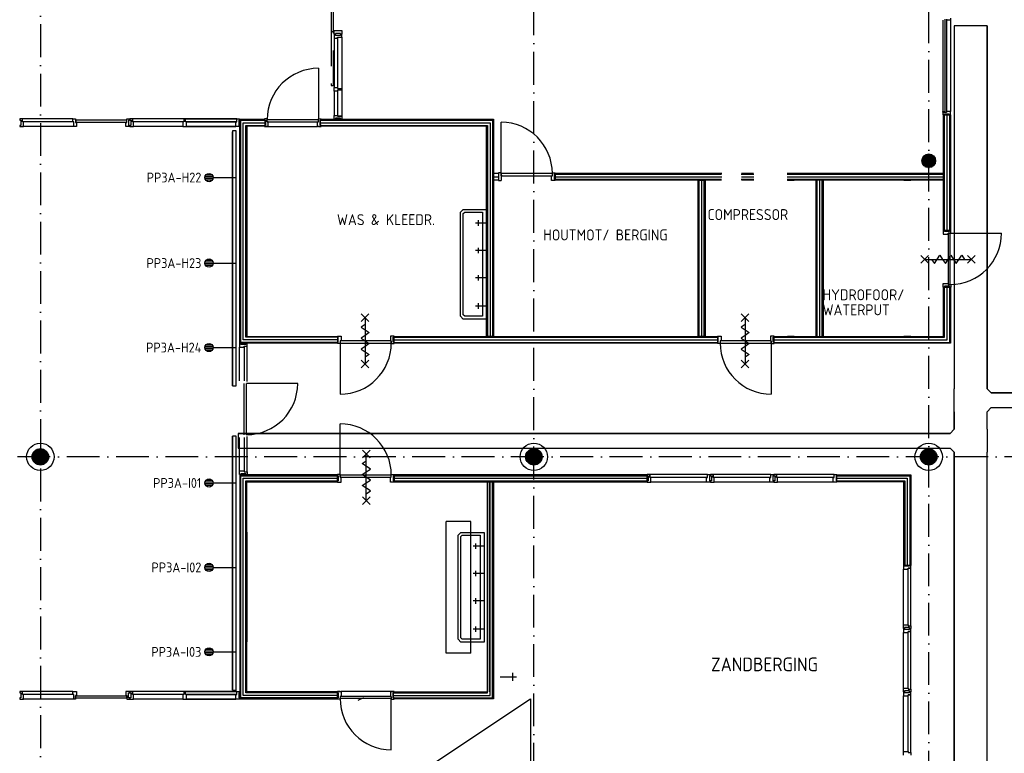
# Model space of a CAD drawing. Header units: millimetres. Extents: x 90707 to 450385, y -1262 to 949019.
# Tile 11 of 60: x 114369 to 132325, y 52401 to 65780. Entities that reach past the tile are written whole.
import ezdxf
from ezdxf.enums import TextEntityAlignment as Align

# ---------------------------------------------------------------- set-up
doc = ezdxf.new("R2010")
doc.units = ezdxf.units.MM
doc.header["$LTSCALE"] = 100
for name, pattern in [('B-SL0', [100000000.0, 0, -100000000.0]), ('DASHDOT', [9, 6, -1.5, 0, -1.5]), ('HIDDEN', [9.525, 6.35, -3.175])]:
    doc.linetypes.add(name, pattern=pattern)
doc.layers.get('0').update_dxf_attribs({"linetype": 'CONTINUOUS'})
for name, color, linetype in [('AL$1----_ALGEMEEN', 7, 'CONTINUOUS'), ('AL$7----_STRAMIEN', 1, 'DASHDOT'), ('AL$8----_HULPKOLOM', 2, 'CONTINUOUS'), ('AL22----_BINNENWAND', 7, 'CONTINUOUS'), ('AL28----_KONSTRUKTIE', 3, 'CONTINUOUS'), ('AL31----_BUITENKOZ', 7, 'CONTINUOUS'), ('AL32----_BINNENKOZ', 7, 'CONTINUOUS'), ('AL32----_DRAAIRICHTING', 1, 'CONTINUOUS'), ('AL65----_BEVEILIGING', 7, 'CONTINUOUS'), ('AL74----_INRSANITAIR', 7, 'CONTINUOUS'), ('ALL-----_REFLIJNEN', 8, 'CONTINUOUS'), ('ALXAA---_GEWBETON', 12, 'CONTINUOUS'), ('ALXAK---_BEPLATING', 1, 'CONTINUOUS'), ('ALXOU---_GLAS', 7, 'CONTINUOUS'), ('EA61303-_ARCEER', 1, 'CONTINUOUS'), ('EB6441--_ATTRIB', 2, 'CONTINUOUS'), ('EL61303-_WANDGOOT', 3, 'CONTINUOUS'), ('EL6441--_DATACOM', 3, 'CONTINUOUS'), ('KABELGOOT', 8, 'CONTINUOUS'), ('VOLGNUMMER', 7, 'CONTINUOUS'), ('WANDGOOTDATA', 3, 'CONTINUOUS')]:
    doc.layers.add(name, color=color, linetype=linetype)
doc.styles.add('1_8', font='ISO', dxfattribs={"height": 1.8})
doc.styles.add('2_0', font='iso', dxfattribs={"height": 200})
doc.styles.get("Standard").update_dxf_attribs({"font": 'iso.shx'})

# ---------------------------------------------------------------- blocks, each defined once
blk = doc.blocks.new('ES4X2')
for p, q in [((-0.45, 1.4), (-0.45, 2.6)), ((-0.15, 1.27), (-0.15, 2.73)), ((0.15, 1.27), (0.15, 2.73)), ((0.45, 1.4), (0.45, 2.6)), ((0, 1.25), (0, -3))]:
    blk.add_line(p, q)
blk.add_circle((0, 2), 0.75)
at = {"style": '1_8', "flags": 8}
for tag, p in [('NUMMER', (1.25, 3.5)), ('CODE', (-1.25, 3.5))]:
    blk.add_attdef(tag, text='', height=1.8, rotation=90, dxfattribs=at).set_placement(p, align=Align.MIDDLE_LEFT)
blk.add_attdef('M_CODE', text='', height=1.8, dxfattribs=at).set_placement((0, 0), align=Align.MIDDLE_CENTER)
blk = doc.blocks.new('EH100000')
at = {"linetype": 'ByBlock'}
for p, q in [((1, 0.5), (0, 0.5)), ((1, 0.5, 1), (0, 0.5, 1)), ((0, -0.5, 1), (1, -0.5, 1)), ((1, -0.5), (0, -0.5))]:
    blk.add_line(p, q, dxfattribs=at)
at = {"linetype": 'ByBlock', "invisible_edges": 15}
for points in [[(1, -0.5), (0, -0.5), (0, 0.5), (1, 0.5)], [(0, 0.5), (1, 0.5), (1, 0.5, 1), (0, 0.5, 1)], [(0, -0.5, 1), (1, -0.5, 1), (1, -0.5), (0, -0.5)]]:
    blk.add_3dface(points, dxfattribs=at)
at = {"linetype": 'ByBlock', "style": '2_0', "flags": 8}
blk.add_attdef('FUNCTIE', text='', height=0.5, dxfattribs=at).set_placement((0.5, 0), align=Align.MIDDLE)
at = {"linetype": 'ByBlock', "flags": 9}
blk.add_attdef('SCHOT', text='', height=0.5, dxfattribs=at).set_placement((0.5, 0), align=Align.MIDDLE)
blk = doc.blocks.new('EH100005')
blk.add_lwpolyline([(-1, -0.5), (0, -0.5), (0, 0.5), (-1, 0.5)])
at = {"style": '2_0', "flags": 9}
blk.add_attdef('HULPSTUK', text='', height=0.5, dxfattribs=at).set_placement((0, 0), align=Align.MIDDLE)
blk = doc.blocks.new('WANDGOOTBEGGRBALLES')
at = {"layer": 'EA61303-_ARCEER'}
h = blk.add_hatch(dxfattribs=at)
h.set_pattern_fill('LINE,N', color=256, scale=20, angle=45, style=0)
h.set_pattern_definition([(45, (27577.464, 63546), (-44.9013, 44.9013), [])])
edge = h.paths.add_edge_path()
edge.add_line((27545, 63546), (27545, 58914))
edge = h.paths.add_edge_path()
edge.add_line((27545, 58914), (27610, 58914))
edge = h.paths.add_edge_path()
edge.add_line((27610, 58914), (27610, 63546))
edge = h.paths.add_edge_path()
edge.add_line((27610, 63546), (27545, 63546))
h = blk.add_hatch(dxfattribs=at)
h.set_pattern_fill('LINE,N', color=256, scale=20, angle=45, style=0)
h.set_pattern_definition([(45, (27577.464, 57996), (-44.9013, 44.9013), [])])
edge = h.paths.add_edge_path()
edge.add_line((27545, 57996), (27545, 53364))
edge = h.paths.add_edge_path()
edge.add_line((27545, 53364), (27610, 53364))
edge = h.paths.add_edge_path()
edge.add_line((27610, 53364), (27610, 57996))
edge = h.paths.add_edge_path()
edge.add_line((27610, 57996), (27545, 57996))
at = {"layer": 'EL61303-_WANDGOOT', "yscale": 65, "zscale": 119.9999999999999}
for name, p, xscale, rotation in [('EH100005', (27577, 63564, 1050), 119.9999999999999, 90), ('EH100000', (27577, 63546, 1050), 4632, 270), ('EH100005', (27577, 58914, 1050), 119.9999999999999, 270), ('EH100000', (27577, 57996, 1050), 4632, 270), ('EH100005', (27577, 57996, 1050), 119.9999999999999, 90), ('EH100005', (27577, 53364, 1050), 119.9999999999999, 270)]:
    blk.add_blockref(name, p, dxfattribs=dict(at, xscale=xscale, rotation=rotation))
blk = doc.blocks.new('KG3MFM')
at = {"linetype": 'B-SL0'}
for p, q in [((-210, 300), (-210, -300)), ((210, -300), (210, 300)), ((-135, -375), (135, -375))]:
    blk.add_line(p, q, dxfattribs=at)
at = {"linetype": 'ByBlock'}
for points in [[(-210, 300), (0, 300), (0, 300), (210, 300)], [(-135, -375), (-135, -375), (-210, -300), (-210, -300)], [(210, -300), (210, -300), (135, -375), (135, -375)]]:
    blk.add_lwpolyline(points, dxfattribs=at)
at = {"flags": 3}
blk.add_attdef('HULPSTUK', (0, 0), '', height=1, rotation=90, dxfattribs=at)
blk = doc.blocks.new('A$Cca306792')
at = {"layer": 'AL$1----_ALGEMEEN', "color": 8}
for p, q in [((15105, 43063), (32566, 54657)), ((32566, 54657), (32566, 43059))]:
    blk.add_line(p, q, dxfattribs=at)
at = {"layer": 'AL$7----_STRAMIEN', "color": 1}
for points in [[(23628, 78659), (23628, 38070)], [(32628, 5550), (32628, 78659)], [(39828, 29707), (39828, 78659)], [(146222, 59070), (2867, 59070)]]:
    blk.add_lwpolyline(points, dxfattribs=at)
at = {"layer": 'AL$8----_HULPKOLOM', "color": 8}
for centre in [(23628, 59070), (32628, 59070), (39828, 59070)]:
    blk.add_circle(centre, 250, dxfattribs=at)
at = {"layer": 'AL22----_BINNENWAND', "color": 8}
for p, q in [((27266, 61141), (27266, 65225)), ((27266, 65225), (27714, 65225)), ((28748, 65225), (31891, 65225)), ((31891, 65225), (31891, 61266)), ((40101, 63198), (40101, 65307)), ((40101, 65307), (40226, 65307)), ((40226, 65307), (40226, 63198)), ((27714, 65100), (27391, 65100)), ((27391, 65100), (27391, 61266)), ((31766, 65100), (28748, 65100)), ((31766, 61266), (31766, 65100)), ((31891, 64241), (31977, 64241)), ((31891, 64116), (31891, 64241)), ((31977, 64116), (31891, 64116)), ((33016, 64241), (36053, 64241)), ((36051, 64116), (33016, 64116)), ((35626, 61266), (35626, 64116)), ((35626, 64116), (35751, 64116)), ((35751, 64116), (35751, 61266)), ((36638, 64116), (36412, 64116)), ((36413, 64241), (36635, 64241)), ((40101, 64116), (37246, 64116)), ((37249, 64241), (40101, 64241)), ((37251, 64116), (37376, 64116)), ((37777, 61266), (37777, 64116)), ((37902, 64116), (37902, 61266)), ((39376, 64116), (39501, 64116)), ((40101, 64241), (40101, 64116)), ((40226, 63198), (40101, 63198)), ((40101, 61266), (40101, 62164)), ((40101, 62164), (40226, 62164)), ((40226, 62164), (40226, 61141)), ((27391, 61266), (29044, 61266)), ((29044, 61266), (29044, 61141)), ((30078, 61266), (35974, 61266)), ((30078, 61141), (30078, 61266)), ((31891, 61266), (31766, 61266)), ((35751, 61266), (35626, 61266)), ((35974, 61266), (35974, 61141)), ((37008, 61266), (37849, 61266)), ((37008, 61141), (37008, 61266)), ((37376, 61266), (37251, 61266)), ((37748, 61266), (40101, 61266)), ((39501, 61266), (39376, 61266)), ((29044, 61141), (27266, 61141)), ((35974, 61141), (30078, 61141)), ((37849, 61141), (37008, 61141)), ((40226, 61141), (37748, 61141)), ((29044, 58741), (27266, 58741)), ((27266, 58741), (27266, 54657)), ((29044, 58616), (29044, 58741)), ((34694, 58741), (30078, 58741)), ((30078, 58741), (30078, 58616)), ((34694, 58616), (34694, 58741)), ((38154, 58741), (39500, 58741)), ((38154, 58616), (38154, 58741)), ((39500, 58741), (39500, 57090)), ((27391, 54782), (27391, 58616)), ((27391, 58616), (29044, 58616)), ((30078, 58616), (34694, 58616)), ((31766, 58616), (31891, 58616)), ((31816, 54782), (31816, 58616)), ((31891, 58616), (31891, 54657)), ((39375, 58616), (38154, 58616)), ((39375, 57090), (39375, 58616)), ((39500, 57090), (39375, 57090)), ((29044, 54782), (27391, 54782)), ((29044, 54789), (29044, 54764)), ((29094, 54789), (29044, 54789)), ((29044, 54657), (29044, 54782)), ((30028, 54789), (30078, 54789)), ((30078, 54789), (30078, 54764)), ((30078, 54782), (31766, 54782)), ((27266, 54657), (29044, 54657)), ((29060, 54672), (29044, 54672)), ((29044, 54672), (29044, 54650)), ((29060, 54764), (29060, 54672)), ((29426, 54630), (29526, 54680)), ((30062, 54764), (30062, 54672)), ((30062, 54672), (30078, 54672)), ((30078, 54672), (30078, 54650)), ((31891, 54657), (30078, 54657))]:
    blk.add_line(p, q, dxfattribs=at)
at = {"layer": 'AL22----_BINNENWAND', "color": 8, "linetype": 'Continuous'}
for p, q in [((27281, 61156), (27281, 65210)), ((27281, 65210), (27714, 65210)), ((27714, 65210), (27714, 65232)), ((27730, 65210), (27714, 65210)), ((27730, 65118), (27730, 65210)), ((28732, 65118), (28732, 65210)), ((28732, 65210), (28748, 65210)), ((28748, 65210), (28748, 65232)), ((28748, 65210), (31876, 65210)), ((31876, 65210), (31876, 61266)), ((40116, 63198), (40116, 65307)), ((40211, 63198), (40211, 65307)), ((27376, 61251), (27376, 65115)), ((27376, 65115), (27714, 65115)), ((27714, 65093), (27714, 65118)), ((27714, 65118), (27730, 65118)), ((27764, 65093), (27714, 65093)), ((28698, 65093), (28748, 65093)), ((28748, 65118), (28732, 65118)), ((28748, 65093), (28748, 65118)), ((28748, 65115), (31781, 65115)), ((33018, 64226), (36051, 64226)), ((33019, 64131), (36051, 64131)), ((35641, 61266), (35641, 64116)), ((35736, 61266), (35736, 64116)), ((36411, 64226), (36638, 64226)), ((36411, 64131), (36638, 64131)), ((37247, 64131), (40101, 64131)), ((37248, 64226), (40101, 64226)), ((37792, 61266), (37792, 64116)), ((37887, 61266), (37887, 64116)), ((40116, 61251), (40116, 62164)), ((40211, 61156), (40211, 62164)), ((29044, 61251), (27376, 61251)), ((30078, 61251), (35974, 61251)), ((37008, 61251), (37849, 61251)), ((37748, 61251), (40116, 61251)), ((29044, 61156), (27281, 61156)), ((30078, 61156), (35974, 61156)), ((37008, 61156), (37849, 61156)), ((37748, 61156), (40211, 61156)), ((27281, 54672), (27281, 58726)), ((27281, 58726), (29044, 58726)), ((30078, 58726), (34694, 58726)), ((38154, 58726), (39485, 58726)), ((39485, 58726), (39485, 57090)), ((27376, 54767), (27376, 58631)), ((27376, 58631), (29044, 58631)), ((30078, 58631), (34694, 58631)), ((31781, 54767), (31781, 58616)), ((31876, 54672), (31876, 58616)), ((38154, 58631), (39390, 58631)), ((39390, 58631), (39390, 57090)), ((31031, 55492), (31031, 57892)), ((31481, 57892), (31031, 57892)), ((31481, 55492), (31481, 57892)), ((31481, 55492), (31031, 55492)), ((29044, 54767), (27376, 54767)), ((30078, 54767), (31781, 54767)), ((29044, 54672), (27281, 54672)), ((30078, 54672), (31876, 54672))]:
    blk.add_line(p, q, dxfattribs=at)
for points in [[(28699, 66155), (28699, 65221)], [(27715, 65232), (27715, 65207), (27731, 65207), (27731, 65118), (27715, 65118), (27715, 65093), (27782, 65093), (27782, 65181), (27765, 65181), (27765, 65232), (27715, 65232)], [(27765, 65221), (28699, 65221)], [(27765, 65181), (28699, 65181)], [(28749, 65232), (28749, 65207), (28733, 65207), (28733, 65118), (28749, 65118), (28749, 65093), (28682, 65093), (28682, 65181), (28699, 65181), (28699, 65232), (28749, 65232)], [(27782, 65093), (28682, 65093)]]:
    blk.add_lwpolyline(points, dxfattribs=at)
at = {"layer": 'AL22----_BINNENWAND', "color": 8}
for points in [[(29044, 54650), (29044, 54675), (29060, 54675), (29060, 54767), (29044, 54767), (29044, 54789), (29111, 54789), (29111, 54701), (29094, 54701), (29094, 54650), (29044, 54650)], [(30011, 54789), (29111, 54789)], [(30078, 54650), (30078, 54675), (30062, 54675), (30062, 54767), (30078, 54767), (30078, 54789), (30011, 54789), (30011, 54701), (30028, 54701), (30028, 54650), (30078, 54650)], [(30028, 54701), (29094, 54701)], [(30028, 54661), (29094, 54661)], [(30028, 53727), (30028, 54661)]]:
    blk.add_lwpolyline(points, dxfattribs=at)
at = {"layer": 'AL22----_BINNENWAND', "color": 8, "linetype": 'Continuous'}
blk.add_arc((28699, 65221), 934, 90, 180, dxfattribs=at)
at = {"layer": 'AL22----_BINNENWAND', "color": 8}
blk.add_arc((30028, 54661), 934, 180, 270, dxfattribs=at)
at = {"layer": 'AL28----_KONSTRUKTIE', "color": 8}
for centre, radius in [((39828, 64470), 125), ((23628, 59070), 150), ((32628, 59070), 150), ((39828, 59070), 150)]:
    blk.add_circle(centre, radius, dxfattribs=at)
at = {"layer": 'AL31----_BUITENKOZ', "color": 8}
for p, q in [((40088, 67035), (40088, 65365)), ((40227, 67035), (40227, 65365))]:
    blk.add_line(p, q, dxfattribs=at)
at = {"layer": 'AL31----_BUITENKOZ', "color": 8, "linetype": 'Continuous'}
for p, q in [((40208, 67035), (40155, 67035)), ((40216, 67035), (40208, 67035)), ((40220, 67035), (40216, 67035)), ((40227, 67035), (40220, 67035)), ((40227, 67072), (40227, 67035)), ((40088, 65353), (40088, 65365)), ((40088, 65365), (40125, 65365)), ((40125, 65365), (40125, 65348)), ((40208, 65365), (40155, 65365)), ((40155, 65365), (40155, 65348)), ((40216, 65365), (40208, 65365)), ((40220, 65365), (40216, 65365)), ((40227, 65365), (40220, 65365)), ((40227, 65328), (40227, 65365)), ((24272, 65212), (24272, 65171)), ((25202, 65212), (24272, 65212)), ((25202, 65171), (25202, 65212)), ((40093, 65353), (40088, 65353)), ((40088, 65348), (40088, 65309)), ((40155, 65348), (40088, 65348)), ((40088, 65309), (40094, 65309)), ((40093, 65348), (40093, 65353)), ((40125, 65348), (40093, 65348)), ((40094, 65309), (40108, 65309)), ((40108, 65309), (40108, 65309)), ((40108, 65309), (40118, 65309)), ((40118, 65309), (40118, 65323)), ((40118, 65323), (40198, 65323)), ((40198, 65323), (40198, 65309)), ((40198, 65309), (40207, 65309)), ((40207, 65309), (40207, 65309)), ((40207, 65309), (40221, 65309)), ((40221, 65309), (40227, 65309)), ((40227, 65309), (40227, 65328)), ((24272, 65171), (25202, 65171)), ((24271, 54670), (24271, 54711)), ((24271, 54711), (25201, 54711)), ((25201, 54670), (24271, 54670)), ((25201, 54711), (25201, 54670))]:
    blk.add_line(p, q, dxfattribs=at)
blk.add_lwpolyline([(28973, 67767), (28932, 67767), (28932, 66828), (28973, 66828)], close=True, dxfattribs=at)
at = {"layer": 'AL31----_BUITENKOZ', "color": 8, "linetype": 'HIDDEN'}
blk.add_lwpolyline([(28932, 66828), (28932, 65843), (28973, 65843), (28973, 66828)], dxfattribs=at)
at = {"layer": 'AL32----_BINNENKOZ', "color": 8}
for p, q in [((29008, 66771), (28986, 66771)), ((28986, 66771), (28986, 66704)), ((28986, 66704), (28986, 65804)), ((28986, 66704), (28986, 65804)), ((28986, 66704), (29049, 66704)), ((29008, 66755), (29008, 66771)), ((29100, 66755), (29008, 66755)), ((29049, 66704), (29049, 66721)), ((29049, 66721), (29125, 66721)), ((29049, 66704), (29049, 65804)), ((29125, 66771), (29100, 66771)), ((29100, 66771), (29100, 66755)), ((29125, 66721), (29125, 66771)), ((29125, 66721), (29125, 65787)), ((28986, 65737), (28986, 65804)), ((28986, 65804), (29049, 65804)), ((29049, 65737), (28986, 65737)), ((28986, 65737), (28986, 65297)), ((29049, 65804), (29049, 65787)), ((29049, 65787), (29125, 65787)), ((29125, 65754), (29049, 65754)), ((29049, 65754), (29049, 65737)), ((29049, 65737), (29049, 65297)), ((29125, 65787), (29125, 65754)), ((29125, 65754), (29125, 65280)), ((23253, 65232), (23253, 65207)), ((23303, 65232), (23253, 65232)), ((23253, 65207), (23269, 65207)), ((23269, 65207), (23269, 65115)), ((24221, 65232), (23303, 65232)), ((23303, 65181), (23303, 65232)), ((23320, 65181), (23303, 65181)), ((24221, 65181), (23320, 65181)), ((23320, 65093), (23320, 65181)), ((24220, 65232), (24270, 65232)), ((24220, 65181), (24220, 65232)), ((24237, 65181), (24220, 65181)), ((24237, 65093), (24237, 65181)), ((24270, 65232), (24270, 65169)), ((25204, 65165), (25204, 65232)), ((25204, 65232), (25254, 65232)), ((25254, 65207), (25238, 65207)), ((25238, 65207), (25238, 65115)), ((25254, 65232), (25254, 65207)), ((25259, 65232), (25259, 65207)), ((25309, 65232), (25259, 65232)), ((25259, 65207), (25275, 65207)), ((25275, 65207), (25275, 65115)), ((25309, 65232), (25309, 65181)), ((26244, 65232), (25309, 65232)), ((25309, 65181), (25309, 65232)), ((25326, 65181), (25309, 65181)), ((26227, 65181), (25326, 65181)), ((25326, 65093), (25326, 65181)), ((26244, 65181), (26227, 65181)), ((26227, 65181), (26227, 65093)), ((26244, 65232), (26244, 65181)), ((26277, 65232), (26244, 65232)), ((26277, 65232), (27211, 65232)), ((27211, 65232), (26277, 65232)), ((26277, 65181), (26277, 65232)), ((26294, 65181), (26277, 65181)), ((26294, 65181), (27194, 65181)), ((27194, 65181), (26294, 65181)), ((26294, 65093), (26294, 65181)), ((27194, 65093), (27194, 65181)), ((27194, 65181), (27211, 65181)), ((27211, 65181), (27211, 65232)), ((27211, 65232), (27261, 65232)), ((27261, 65207), (27245, 65207)), ((27245, 65207), (27245, 65115)), ((27261, 65232), (27261, 65207)), ((28986, 65230), (28986, 65297)), ((28986, 65297), (29049, 65297)), ((29008, 65230), (28986, 65230)), ((29100, 65246), (29008, 65246)), ((29008, 65246), (29008, 65230)), ((29049, 65297), (29049, 65280)), ((29125, 65280), (29049, 65280)), ((29049, 65280), (29125, 65280)), ((29100, 65230), (29100, 65246)), ((29125, 65230), (29100, 65230)), ((29125, 65280), (29125, 65230)), ((23269, 65115), (23253, 65115)), ((23253, 65115), (23253, 65093)), ((23253, 65093), (23320, 65093)), ((24237, 65093), (23303, 65093)), ((24287, 65093), (24237, 65093)), ((24270, 65169), (24287, 65169)), ((24287, 65169), (24287, 65093)), ((25187, 65093), (25187, 65165)), ((25187, 65165), (25204, 65165)), ((25254, 65093), (25187, 65093)), ((25238, 65115), (25254, 65115)), ((25254, 65115), (25254, 65093)), ((25275, 65115), (25259, 65115)), ((25259, 65115), (25259, 65093)), ((25259, 65093), (25326, 65093)), ((26227, 65093), (25326, 65093)), ((26227, 65093), (26294, 65093)), ((26294, 65093), (27194, 65093)), ((27194, 65093), (26294, 65093)), ((26294, 65093), (27194, 65093)), ((27194, 65093), (26294, 65093)), ((27261, 65093), (27194, 65093)), ((27245, 65115), (27261, 65115)), ((27261, 65115), (27261, 65093)), ((32031, 64248), (31981, 64248)), ((31981, 64109), (32031, 64109)), ((32031, 64197), (32031, 64248)), ((32965, 64237), (32031, 64237)), ((32965, 64237), (32031, 64237)), ((32031, 64237), (32031, 64197)), ((32048, 64197), (32031, 64197)), ((32031, 64197), (32965, 64197)), ((32031, 64197), (32031, 64109)), ((32948, 64109), (32948, 64197)), ((32948, 64197), (32965, 64197)), ((33015, 64109), (32948, 64109)), ((32965, 64197), (32965, 64248)), ((32965, 64248), (33015, 64248)), ((32965, 64197), (32965, 64237)), ((40116, 63198), (40094, 63198)), ((40094, 63198), (40094, 63131)), ((40094, 63131), (40182, 63131)), ((40116, 63182), (40116, 63198)), ((40208, 63182), (40116, 63182)), ((40182, 63131), (40182, 63148)), ((40182, 63148), (40233, 63148)), ((40222, 63148), (40182, 63148)), ((40182, 63148), (40182, 62214)), ((40233, 63198), (40208, 63198)), ((40208, 63198), (40208, 63182)), ((40222, 62214), (40222, 63148)), ((40222, 62214), (40222, 63148)), ((40233, 63148), (40233, 63198)), ((40094, 62164), (40094, 62231)), ((40094, 62231), (40182, 62231)), ((40116, 62164), (40094, 62164)), ((40208, 62180), (40116, 62180)), ((40116, 62180), (40116, 62164)), ((40182, 62231), (40182, 62214)), ((40182, 62214), (40233, 62214)), ((40182, 62214), (40222, 62214)), ((40208, 62164), (40208, 62180)), ((40233, 62164), (40208, 62164)), ((40233, 62214), (40233, 62164)), ((29044, 61251), (29044, 61273)), ((29044, 61273), (29111, 61273)), ((29060, 61251), (29044, 61251)), ((29060, 61159), (29060, 61251)), ((29111, 61273), (29111, 61185)), ((30078, 61273), (30011, 61273)), ((30011, 61273), (30011, 61185)), ((30062, 61159), (30062, 61251)), ((30062, 61251), (30078, 61251)), ((30078, 61251), (30078, 61273)), ((35974, 61251), (35974, 61273)), ((35974, 61273), (36041, 61273)), ((35990, 61251), (35974, 61251)), ((35990, 61159), (35990, 61251)), ((36041, 61273), (36041, 61185)), ((37008, 61273), (36941, 61273)), ((36941, 61273), (36941, 61185)), ((36992, 61159), (36992, 61251)), ((36992, 61251), (37008, 61251)), ((37008, 61251), (37008, 61273)), ((27281, 61136), (27259, 61136)), ((27259, 61136), (27259, 61069)), ((27259, 60458), (27259, 61069)), ((27259, 61069), (27347, 61069)), ((27281, 61120), (27281, 61136)), ((27373, 61120), (27281, 61120)), ((27347, 61069), (27347, 61086)), ((27347, 61086), (27398, 61086)), ((27348, 60458), (27348, 61069)), ((27398, 61136), (27373, 61136)), ((27373, 61136), (27373, 61120)), ((27398, 61086), (27398, 61136)), ((27398, 60441), (27398, 61086)), ((29044, 61134), (29044, 61159)), ((29044, 61159), (29060, 61159)), ((29094, 61134), (29044, 61134)), ((29094, 61185), (29094, 61145)), ((30028, 61185), (29094, 61185)), ((29111, 61185), (29094, 61185)), ((29094, 61185), (29094, 61134)), ((29094, 61145), (30028, 61145)), ((29094, 61145), (30028, 61145)), ((30011, 61185), (30028, 61185)), ((30028, 61145), (30028, 61185)), ((30028, 61185), (30028, 61134)), ((30028, 61134), (30078, 61134)), ((30078, 61159), (30062, 61159)), ((30078, 61134), (30078, 61159)), ((35974, 61134), (35974, 61159)), ((35974, 61159), (35990, 61159)), ((36024, 61134), (35974, 61134)), ((36041, 61185), (36024, 61185)), ((36024, 61185), (36024, 61134)), ((36024, 61185), (36024, 61145)), ((36958, 61185), (36024, 61185)), ((36024, 61145), (36958, 61145)), ((36024, 61145), (36958, 61145)), ((36941, 61185), (36958, 61185)), ((36958, 61185), (36958, 61134)), ((36958, 61145), (36958, 61185)), ((36958, 61134), (37008, 61134)), ((37008, 61159), (36992, 61159)), ((37008, 61134), (37008, 61159)), ((27347, 59474), (27347, 60408)), ((27387, 59474), (27387, 60408)), ((27398, 58796), (27398, 59441)), ((27259, 58813), (27259, 59424)), ((27348, 58813), (27348, 59424)), ((27259, 58746), (27259, 58813)), ((27259, 58813), (27347, 58813)), ((27281, 58746), (27259, 58746)), ((27373, 58762), (27281, 58762)), ((27281, 58762), (27281, 58746)), ((27347, 58813), (27347, 58796)), ((27347, 58796), (27398, 58796)), ((27373, 58746), (27373, 58762)), ((27398, 58746), (27373, 58746)), ((27398, 58796), (27398, 58746)), ((29044, 58748), (29044, 58723)), ((29094, 58748), (29044, 58748)), ((29044, 58723), (29060, 58723)), ((29060, 58723), (29060, 58631)), ((29094, 58697), (29094, 58748)), ((30028, 58737), (29094, 58737)), ((30028, 58737), (29094, 58737)), ((29094, 58737), (29094, 58697)), ((30028, 58697), (30028, 58748)), ((30028, 58748), (30078, 58748)), ((30028, 58697), (30028, 58737)), ((30078, 58723), (30062, 58723)), ((30062, 58723), (30062, 58631)), ((30078, 58748), (30078, 58723)), ((34694, 58747), (34694, 58722)), ((34744, 58747), (34694, 58747)), ((34694, 58722), (34710, 58722)), ((34710, 58722), (34710, 58630)), ((34744, 58747), (34744, 58696)), ((34744, 58696), (34744, 58747)), ((35794, 58747), (34744, 58747)), ((35794, 58696), (35794, 58747)), ((35794, 58747), (35844, 58747)), ((35844, 58722), (35828, 58722)), ((35828, 58722), (35828, 58630)), ((35844, 58747), (35844, 58722)), ((35849, 58747), (35849, 58722)), ((35899, 58747), (35849, 58747)), ((35849, 58722), (35865, 58722)), ((35865, 58722), (35865, 58630)), ((35899, 58747), (35899, 58696)), ((35899, 58696), (35899, 58747)), ((36949, 58747), (35899, 58747)), ((36949, 58696), (36949, 58747)), ((36949, 58747), (36999, 58747)), ((36999, 58722), (36983, 58722)), ((36983, 58722), (36983, 58630)), ((36999, 58747), (36999, 58722)), ((37004, 58747), (37004, 58722)), ((37054, 58747), (37004, 58747)), ((37004, 58722), (37020, 58722)), ((37020, 58722), (37020, 58630)), ((37054, 58747), (37054, 58696)), ((38104, 58747), (37054, 58747)), ((37054, 58696), (37054, 58747)), ((38104, 58696), (38104, 58747)), ((38104, 58747), (38154, 58747)), ((38154, 58722), (38138, 58722)), ((38138, 58722), (38138, 58630)), ((38154, 58747), (38154, 58722)), ((29060, 58631), (29044, 58631)), ((29044, 58631), (29044, 58609)), ((29044, 58609), (29111, 58609)), ((29094, 58697), (30028, 58697)), ((29111, 58697), (29094, 58697)), ((29111, 58609), (29111, 58697)), ((30011, 58609), (30011, 58697)), ((30011, 58697), (30028, 58697)), ((30078, 58609), (30011, 58609)), ((30062, 58631), (30078, 58631)), ((30078, 58631), (30078, 58609)), ((34710, 58630), (34694, 58630)), ((34694, 58630), (34694, 58608)), ((34694, 58608), (34761, 58608)), ((34761, 58696), (34744, 58696)), ((34761, 58608), (34761, 58696)), ((35777, 58696), (34761, 58696)), ((35777, 58608), (34761, 58608)), ((35777, 58608), (35777, 58696)), ((35777, 58696), (35794, 58696)), ((35844, 58608), (35777, 58608)), ((35828, 58630), (35844, 58630)), ((35844, 58630), (35844, 58608)), ((35865, 58630), (35849, 58630)), ((35849, 58630), (35849, 58608)), ((35849, 58608), (35916, 58608)), ((35916, 58696), (35899, 58696)), ((35916, 58608), (35916, 58696)), ((36932, 58696), (35916, 58696)), ((36932, 58608), (35916, 58608)), ((36932, 58608), (36932, 58696)), ((36932, 58696), (36949, 58696)), ((36999, 58608), (36932, 58608)), ((36983, 58630), (36999, 58630)), ((36999, 58630), (36999, 58608)), ((37020, 58630), (37004, 58630)), ((37004, 58630), (37004, 58608)), ((37004, 58608), (37071, 58608)), ((37071, 58696), (37054, 58696)), ((38087, 58696), (37071, 58696)), ((37071, 58608), (37071, 58696)), ((38087, 58608), (37071, 58608)), ((38087, 58608), (38087, 58696)), ((38087, 58696), (38104, 58696)), ((38154, 58608), (38087, 58608)), ((38138, 58630), (38154, 58630)), ((38154, 58630), (38154, 58608)), ((39388, 57090), (39366, 57090)), ((39366, 57090), (39366, 57023)), ((39366, 56007), (39366, 57023)), ((39366, 57023), (39454, 57023)), ((39388, 57074), (39388, 57090)), ((39480, 57074), (39388, 57074)), ((39505, 57040), (39454, 57040)), ((39454, 57023), (39454, 57040)), ((39454, 57040), (39505, 57040)), ((39454, 56007), (39454, 57023)), ((39505, 57090), (39480, 57090)), ((39480, 57090), (39480, 57074)), ((39505, 57040), (39505, 57090)), ((39505, 55990), (39505, 57040)), ((39366, 55940), (39366, 56007)), ((39366, 56007), (39454, 56007)), ((39388, 55940), (39366, 55940)), ((39388, 55935), (39366, 55935)), ((39366, 55935), (39366, 55868)), ((39366, 54852), (39366, 55868)), ((39366, 55868), (39454, 55868)), ((39480, 55956), (39388, 55956)), ((39388, 55956), (39388, 55940)), ((39388, 55919), (39388, 55935)), ((39480, 55919), (39388, 55919)), ((39454, 56007), (39454, 55990)), ((39454, 55990), (39505, 55990)), ((39505, 55885), (39454, 55885)), ((39454, 55868), (39454, 55885)), ((39454, 55885), (39505, 55885)), ((39454, 54852), (39454, 55868)), ((39480, 55940), (39480, 55956)), ((39505, 55940), (39480, 55940)), ((39505, 55935), (39480, 55935)), ((39480, 55935), (39480, 55919)), ((39505, 55990), (39505, 55940)), ((39505, 55885), (39505, 55935)), ((39505, 54835), (39505, 55885)), ((23253, 54789), (23253, 54764)), ((23303, 54789), (23253, 54789)), ((24221, 54789), (23303, 54789)), ((23303, 54738), (23303, 54789)), ((24220, 54789), (24287, 54789)), ((24220, 54738), (24220, 54789)), ((24287, 54789), (24287, 54717)), ((25254, 54789), (25187, 54789)), ((25187, 54789), (25187, 54717)), ((25238, 54675), (25238, 54767)), ((25238, 54767), (25254, 54767)), ((25254, 54767), (25254, 54789)), ((25259, 54789), (25259, 54764)), ((25309, 54789), (25259, 54789)), ((25309, 54789), (25309, 54738)), ((26244, 54789), (25309, 54789)), ((25309, 54738), (25309, 54789)), ((26244, 54789), (26244, 54738)), ((26277, 54789), (26244, 54789)), ((26277, 54789), (27211, 54789)), ((27211, 54789), (26277, 54789)), ((26277, 54738), (26277, 54789)), ((27211, 54738), (27211, 54789)), ((27211, 54789), (27261, 54789)), ((27261, 54789), (27261, 54764)), ((39366, 54785), (39366, 54852)), ((39366, 54852), (39454, 54852)), ((39388, 54785), (39366, 54785)), ((39388, 54780), (39366, 54780)), ((39366, 54780), (39366, 54713)), ((39480, 54801), (39388, 54801)), ((39388, 54801), (39388, 54785)), ((39388, 54764), (39388, 54780)), ((39454, 54852), (39454, 54835)), ((39454, 54835), (39505, 54835)), ((39480, 54785), (39480, 54801)), ((39505, 54785), (39480, 54785)), ((39505, 54780), (39480, 54780)), ((39480, 54780), (39480, 54764)), ((39505, 54835), (39505, 54785)), ((39505, 54730), (39505, 54780)), ((23253, 54764), (23269, 54764)), ((23269, 54672), (23253, 54672)), ((23253, 54672), (23253, 54650)), ((23253, 54650), (23320, 54650)), ((23269, 54764), (23269, 54672)), ((23320, 54738), (23303, 54738)), ((24237, 54650), (23303, 54650)), ((24221, 54738), (23320, 54738)), ((23320, 54650), (23320, 54738)), ((24237, 54738), (24220, 54738)), ((24237, 54650), (24237, 54738)), ((24267, 54650), (24237, 54650)), ((24287, 54717), (24267, 54717)), ((24267, 54717), (24267, 54650)), ((25187, 54717), (25204, 54717)), ((25204, 54717), (25204, 54650)), ((25204, 54650), (25254, 54650)), ((25254, 54675), (25238, 54675)), ((25254, 54650), (25254, 54675)), ((25259, 54764), (25275, 54764)), ((25275, 54672), (25259, 54672)), ((25259, 54672), (25259, 54650)), ((25259, 54650), (25326, 54650)), ((25275, 54764), (25275, 54672)), ((25326, 54738), (25309, 54738)), ((26227, 54738), (25326, 54738)), ((25326, 54650), (25326, 54738)), ((26227, 54650), (25326, 54650)), ((26244, 54738), (26227, 54738)), ((26227, 54738), (26227, 54650)), ((26227, 54650), (26294, 54650)), ((26294, 54738), (26277, 54738)), ((26294, 54738), (27194, 54738)), ((27194, 54738), (26294, 54738)), ((26294, 54650), (26294, 54738)), ((26294, 54650), (27194, 54650)), ((27194, 54650), (26294, 54650)), ((26294, 54650), (27194, 54650)), ((27194, 54650), (26294, 54650)), ((27194, 54650), (27194, 54738)), ((27194, 54738), (27211, 54738)), ((27261, 54650), (27194, 54650)), ((27261, 54764), (27245, 54764)), ((27245, 54764), (27245, 54672)), ((27245, 54672), (27261, 54672)), ((27261, 54672), (27261, 54650)), ((39366, 54713), (39454, 54713)), ((39366, 53697), (39366, 54713)), ((39480, 54764), (39388, 54764)), ((39505, 54730), (39454, 54730)), ((39454, 54713), (39454, 54730)), ((39454, 54730), (39505, 54730)), ((39454, 53697), (39454, 54713)), ((39505, 53680), (39505, 54730)), ((39366, 53630), (39366, 53697)), ((39366, 53697), (39454, 53697)), ((39454, 53697), (39454, 53680)), ((39454, 53680), (39505, 53680)), ((39505, 53680), (39505, 53630))]:
    blk.add_line(p, q, dxfattribs=at)
blk.add_lwpolyline([(29125, 66776), (29100, 66776), (29100, 66792), (29008, 66792), (29008, 66776), (28986, 66776), (28986, 66843), (29049, 66843), (29049, 66843), (29125, 66843), (29125, 66776)], dxfattribs=at)
at = {"layer": 'AL32----_DRAAIRICHTING', "color": 8}
for p, q in [((32031, 64237), (32031, 65171)), ((33015, 64223), (32999, 64223)), ((32999, 64223), (32999, 64131)), ((32999, 64131), (33015, 64131)), ((33015, 64248), (33015, 64223)), ((33015, 64223), (33015, 64131)), ((33015, 64131), (33015, 64109)), ((40222, 63148), (41156, 63148)), ((29094, 61145), (29094, 60211)), ((36958, 61145), (36958, 60211)), ((28321, 60408), (27387, 60408)), ((29094, 58737), (29094, 59671))]:
    blk.add_line(p, q, dxfattribs=at)
for centre, start, end in [((32031, 64237), 0, 90), ((40222, 63148), 270, 0), ((29094, 61145), 270, 0), ((36958, 61145), 180, 270), ((27387, 60408), 270, 0), ((29094, 58737), 0, 90)]:
    blk.add_arc(centre, 934, start, end, dxfattribs=at)
at = {"layer": 'AL65----_BEVEILIGING', "color": 8, "linetype": 'Continuous'}
for points in [[(39687, 62601), (39827, 62741)], [(39687, 62741), (39827, 62601)], [(39757, 62671), (40607, 62671)], [(39882, 62671), (39932, 62596), (40032, 62746), (40082, 62671)], [(40082, 62671), (40132, 62596), (40232, 62746), (40282, 62671)], [(40282, 62671), (40332, 62596), (40432, 62746), (40482, 62671)], [(40537, 62601), (40677, 62741)], [(40537, 62741), (40677, 62601)], [(29481, 61680), (29621, 61540)], [(29621, 61680), (29481, 61540)], [(29551, 61610), (29551, 60760)], [(36411, 61680), (36551, 61540)], [(36551, 61680), (36411, 61540)], [(36481, 61610), (36481, 60760)], [(29551, 61485), (29476, 61435), (29626, 61335), (29551, 61285)], [(36481, 61485), (36406, 61435), (36556, 61335), (36481, 61285)], [(29551, 61285), (29476, 61235), (29626, 61135), (29551, 61085)], [(36481, 61285), (36406, 61235), (36556, 61135), (36481, 61085)], [(29551, 61085), (29476, 61035), (29626, 60935), (29551, 60885)], [(36481, 61085), (36406, 61035), (36556, 60935), (36481, 60885)], [(29481, 60830), (29621, 60690)], [(29621, 60830), (29481, 60690)], [(36411, 60830), (36551, 60690)], [(36551, 60830), (36411, 60690)], [(29641, 59052), (29501, 59192)], [(29501, 59052), (29641, 59192)], [(29571, 58272), (29571, 59122)], [(29571, 58797), (29646, 58847), (29496, 58947), (29571, 58997)], [(29571, 58597), (29646, 58647), (29496, 58747), (29571, 58797)], [(29571, 58397), (29646, 58447), (29496, 58547), (29571, 58597)], [(29641, 58202), (29501, 58342)], [(29501, 58202), (29641, 58342)]]:
    blk.add_lwpolyline(points, dxfattribs=at)
at = {"layer": 'AL74----_INRSANITAIR', "color": 8, "linetype": 'Continuous'}
for p, q in [((31781, 65115), (31781, 61266)), ((27391, 63583), (27391, 61583)), ((31291, 63533), (31341, 63583)), ((31341, 63583), (31466, 63583)), ((31466, 63583), (31766, 63583)), ((31766, 63583), (31766, 61583)), ((31291, 61633), (31291, 63533)), ((31341, 63508), (31366, 63533)), ((31341, 61658), (31341, 63508)), ((31366, 63533), (31466, 63533)), ((31466, 63533), (31691, 63533)), ((31691, 63533), (31691, 61633)), ((31341, 61583), (31291, 61633)), ((31366, 61633), (31341, 61658)), ((31466, 61633), (31366, 61633)), ((31691, 61633), (31466, 61633)), ((31466, 61583), (31341, 61583)), ((31766, 61583), (31466, 61583)), ((27391, 57699), (27391, 55699)), ((31246, 57642), (31296, 57692)), ((31246, 55742), (31246, 57642)), ((31296, 57692), (31421, 57692)), ((31296, 57617), (31321, 57642)), ((31321, 57642), (31421, 57642)), ((31421, 57692), (31721, 57692)), ((31421, 57642), (31646, 57642)), ((31646, 57642), (31646, 55742)), ((31721, 57692), (31721, 55692)), ((31296, 55767), (31296, 57617)), ((31296, 55692), (31246, 55742)), ((31321, 55742), (31296, 55767)), ((31421, 55692), (31296, 55692)), ((31421, 55742), (31321, 55742)), ((31646, 55742), (31421, 55742)), ((31721, 55692), (31421, 55692))]:
    blk.add_line(p, q, dxfattribs=at)
for points in [[(31766, 63333), (31566, 63333)], [(31616, 63283), (31616, 63383)], [(31616, 62783), (31616, 62883)], [(31766, 62833), (31566, 62833)], [(31766, 62333), (31566, 62333)], [(31616, 62283), (31616, 62383)], [(31766, 61820), (31566, 61820)], [(31616, 61770), (31616, 61870)], [(31571, 57392), (31571, 57492)], [(31721, 57442), (31521, 57442)], [(31721, 56942), (31521, 56942)], [(31571, 56892), (31571, 56992)], [(31721, 56442), (31521, 56442)], [(31571, 56392), (31571, 56492)], [(31721, 55928), (31521, 55928)], [(31571, 55878), (31571, 55978)]]:
    blk.add_lwpolyline(points, dxfattribs=at)
at = {"layer": 'AL74----_INRSANITAIR', "color": 2, "linetype": 'Continuous'}
for points in [[(32239, 55132), (32239, 54982)], [(32014, 55057), (32314, 55057)]]:
    blk.add_lwpolyline(points, dxfattribs=at)
at = {"layer": 'ALL-----_REFLIJNEN', "color": 8, "linetype": 'Continuous'}
for p, q in [((40163, 63198), (40163, 65307)), ((27328, 61204), (27328, 65162)), ((27328, 65162), (27714, 65162)), ((28748, 65162), (29321, 65162)), ((29321, 65162), (31828, 65162)), ((31828, 65162), (31828, 61266)), ((31891, 64179), (31977, 64179)), ((33014, 64179), (36053, 64179)), ((35688, 61266), (35688, 64116)), ((36413, 64179), (36637, 64179)), ((37247, 64179), (40101, 64179)), ((37840, 61266), (37840, 64116)), ((40163, 61204), (40163, 62164)), ((29044, 61204), (27328, 61204)), ((30078, 61204), (35974, 61204)), ((37008, 61204), (37849, 61204)), ((37748, 61204), (40163, 61204)), ((27328, 54720), (27328, 58679)), ((27328, 58679), (29044, 58679)), ((30078, 58679), (34694, 58679)), ((31828, 54720), (31828, 58616)), ((38154, 58679), (39437, 58679)), ((39437, 58679), (39437, 57090)), ((29044, 54720), (27328, 54720)), ((30078, 54720), (31828, 54720))]:
    blk.add_line(p, q, dxfattribs=at)
at = {"layer": 'ALXAA---_GEWBETON', "color": 8}
for p, q in [((39703, 64465), (39953, 64465)), ((39704, 64485), (39952, 64485)), ((39709, 64505), (39948, 64505)), ((39716, 64525), (39940, 64525)), ((39729, 64545), (39928, 64545)), ((39748, 64565), (39909, 64565)), ((39781, 64585), (39876, 64585)), ((39706, 64445), (39951, 64445)), ((39711, 64425), (39945, 64425)), ((39721, 64405), (39936, 64405)), ((39736, 64385), (39921, 64385)), ((39759, 64365), (39897, 64365)), ((39815, 64345), (39842, 64345)), ((23488, 59016), (23488, 59123)), ((23508, 58980), (23508, 59160)), ((23528, 58958), (23528, 59181)), ((23548, 58943), (23548, 59196)), ((23568, 58932), (23568, 59207)), ((23588, 58925), (23588, 59214)), ((23608, 58921), (23608, 59218)), ((23628, 58920), (23628, 59220)), ((23648, 58921), (23648, 59218)), ((23668, 58925), (23668, 59214)), ((23688, 58932), (23688, 59207)), ((23708, 58943), (23708, 59196)), ((23728, 58958), (23728, 59181)), ((23748, 58980), (23748, 59160)), ((23768, 59016), (23768, 59123)), ((32488, 59016), (32488, 59123)), ((32508, 58980), (32508, 59160)), ((32528, 58958), (32528, 59181)), ((32548, 58943), (32548, 59196)), ((32568, 58932), (32568, 59207)), ((32588, 58925), (32588, 59214)), ((32608, 58921), (32608, 59218)), ((32628, 58920), (32628, 59220)), ((32648, 58921), (32648, 59218)), ((32668, 58925), (32668, 59214)), ((32688, 58932), (32688, 59207)), ((32708, 58943), (32708, 59196)), ((32728, 58958), (32728, 59181)), ((32748, 58980), (32748, 59160)), ((32768, 59016), (32768, 59123)), ((39688, 59016), (39688, 59123)), ((39708, 58980), (39708, 59160)), ((39728, 58958), (39728, 59181)), ((39748, 58943), (39748, 59196)), ((39768, 58932), (39768, 59207)), ((39788, 58925), (39788, 59214)), ((39808, 58921), (39808, 59218)), ((39828, 58920), (39828, 59220)), ((39848, 58921), (39848, 59218)), ((39868, 58925), (39868, 59214)), ((39888, 58932), (39888, 59207)), ((39908, 58943), (39908, 59196)), ((39928, 58958), (39928, 59181)), ((39948, 58980), (39948, 59160)), ((39968, 59016), (39968, 59123))]:
    blk.add_line(p, q, dxfattribs=at)
at = {"layer": 'ALXAK---_BEPLATING', "color": 8}
for p, q in [((31895, 64116), (31895, 64241)), ((31981, 64248), (31981, 64109)), ((40100, 64116), (40100, 64241))]:
    blk.add_line(p, q, dxfattribs=at)
at = {"layer": 'ALXOU---_GLAS', "color": 8}
for p, q in [((40127, 65350), (40127, 67050)), ((40153, 67050), (40153, 65350)), ((40153, 65350), (40127, 65350))]:
    blk.add_line(p, q, dxfattribs=at)
at = {"layer": 'KABELGOOT', "zscale": 60}
for name, p, xscale, yscale, rotation in [('EH100000', (40594, 60313), 6618.207490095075, 600, 90), ('EH100005', (40594, 66931), 60, 600, 90), ('EH100000', (49157, 60103), 8188.332873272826, 270, 180), ('EH100000', (40594, 59893), 321.5204480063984, 600, 270), ('EH100000', (40219, 59362), 12985.03645828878, 270, 180), ('EH100005', (27234, 59362), 60, 270, 180), ('EH100000', (40593, 59152), 6971.553254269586, 600, 270)]:
    blk.add_blockref(name, p, dxfattribs=dict(at, xscale=xscale, yscale=yscale, rotation=rotation))
at = {"layer": 'KABELGOOT'}
for p, rotation in [((40594, 60103), 90), ((40594, 59362), 270)]:
    blk.add_blockref('KG3MFM', p, dxfattribs=dict(at, rotation=rotation))
at = {"layer": 'AL74----_INRSANITAIR', "color": 8, "linetype": 'Continuous'}
for s, p in [('COMPRESSOR', (35795, 63388)), ('WAS & KLEEDR.', (29037, 63295)), ('HOUTMOT/ BERGING', (32799, 63017)), ('HYDROFOOR/', (37893, 61925)), ('WATERPUT', (37893, 61651))]:
    blk.add_text(s, height=200, dxfattribs=at).set_placement(p)
at = {"layer": 'VOLGNUMMER', "color": 252, "linetype": 'ByBlock'}
blk.add_text('ZANDBERGING', height=250, dxfattribs=at).set_placement((35858, 55160))
for tag, p in [('0.28', (16187, 74214)), ('0.17', (62961, 72994)), ('0.16', (78893, 73105)), ('0.29', (35887, 72529)), ('0.18', (53124, 64542)), ('0.701', (85482, 63517)), ('0.30', (29366, 63128)), ('0.32', (36092, 63166)), ('0.12', (90689, 63024)), ('0.29A', (33165, 62745)), ('0.30', (38191, 61494)), ('0.27', (17657, 61363)), ('0.19', (61479, 61433)), ('0.14', (89762, 60088)), ('0.33', (45869, 59450)), ('0.15', (73454, 57402)), ('0.25', (28058, 57013)), ('0.801', (112714, 57073)), ('0.18A', (61029, 56759)), ('0.26A', (36299, 54851)), ('0.20', (60895, 53506)), ('0.800', (90980, 50804)), ('0.25A', (73288, 48435)), ('0.21', (58702, 48178)), ('0.300', (94483, 48257)), ('0.24', (35041, 47783)), ('0.102', (87631, 47613)), ('0.26', (18559, 46119)), ('0.203', (95795, 46197)), ('0.802', (68387, 42721)), ('0.204', (95497, 42149)), ('0.07B', (66790, 38909)), ('0.702', (95327, 36513))]:
    blk.add_attdef(tag, text='', height=250, dxfattribs=at).set_placement(p, align=Align.MIDDLE_CENTER)
at = {"layer": 'VOLGNUMMER', "color": 8, "linetype": 'ByBlock'}
blk.add_attdef('0.600', text='', height=250, dxfattribs=at).set_placement((96800, 48300), align=Align.MIDDLE_CENTER)

msp = doc.modelspace()

# ---------------------------------------------------------------- block references
at = {"layer": 'EL6441--_DATACOM'}
msp.add_blockref('A$Cca306792', (91118, -1262), dxfattribs=at)
ref = msp.add_blockref('ES4X2', (118022, 62901), dxfattribs=dict(at, xscale=100, yscale=100, zscale=100, rotation=90))
ref.add_attrib('CODE', 'PP3A-H22', dxfattribs={"layer": 'EB6441--_ATTRIB', "color": 1, "height": 180, "style": '1_8', "flags": 8}).set_placement((117682, 62901), align=Align.MIDDLE_RIGHT)
ref = msp.add_blockref('ES4X2', (118022, 61341), dxfattribs=dict(at, xscale=100, yscale=100, zscale=100, rotation=90))
ref.add_attrib('CODE', 'PP3A-H23', dxfattribs={"layer": 'EB6441--_ATTRIB', "color": 1, "height": 180, "style": '1_8', "flags": 8}).set_placement((117682, 61341), align=Align.MIDDLE_RIGHT)
ref = msp.add_blockref('ES4X2', (118022, 59801), dxfattribs=dict(at, xscale=100, yscale=100, zscale=100, rotation=90))
ref.add_attrib('CODE', 'PP3A-H24', dxfattribs={"layer": 'EB6441--_ATTRIB', "color": 1, "height": 180, "style": '1_8', "flags": 8}).set_placement((117682, 59801), align=Align.MIDDLE_RIGHT)
ref = msp.add_blockref('ES4X2', (118022, 57331), dxfattribs=dict(at, xscale=100, yscale=100, zscale=100, rotation=90))
ref.add_attrib('CODE', 'PP3A-I01', dxfattribs={"layer": 'EB6441--_ATTRIB', "color": 1, "height": 180, "style": '1_8', "flags": 8}).set_placement((117682, 57331), align=Align.MIDDLE_RIGHT)
ref = msp.add_blockref('ES4X2', (118022, 55791), dxfattribs=dict(at, xscale=100, yscale=100, zscale=100, rotation=90))
ref.add_attrib('CODE', 'PP3A-I02', dxfattribs={"layer": 'EB6441--_ATTRIB', "color": 1, "height": 180, "style": '1_8', "flags": 8}).set_placement((117682, 55791), align=Align.MIDDLE_RIGHT)
ref = msp.add_blockref('ES4X2', (118022, 54251), dxfattribs=dict(at, xscale=100, yscale=100, zscale=100, rotation=90))
ref.add_attrib('CODE', 'PP3A-I03', dxfattribs={"layer": 'EB6441--_ATTRIB', "color": 1, "height": 180, "style": '1_8', "flags": 8}).set_placement((117682, 54251), align=Align.MIDDLE_RIGHT)
at = {"layer": 'WANDGOOTDATA', "color": 3}
msp.add_blockref('WANDGOOTBEGGRBALLES', (90707, 191), dxfattribs=at)

doc.saveas('drawing.dxf')
